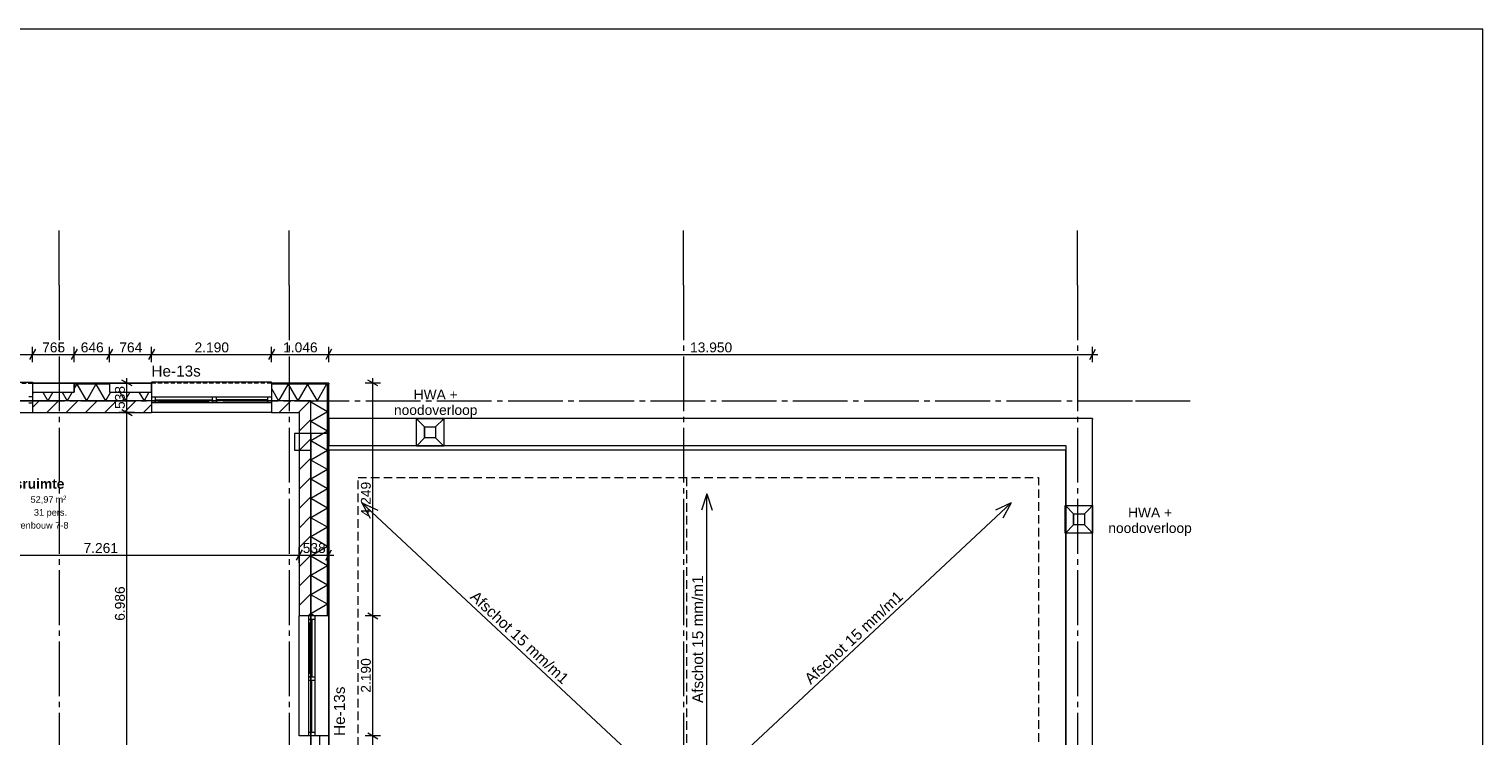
# Model space of a CAD drawing. Header units: millimetres. Extents: x 10 to 584, y 10 to 831.
# Tile 61 of 61: x 319 to 584, y 702 to 831. Entities that reach past the tile are written whole.
import ezdxf
from ezdxf.xclip import XClip

# ---------------------------------------------------------------- set-up
doc = ezdxf.new("R2010")
doc.units = ezdxf.units.MM
doc.header["$MEASUREMENT"] = 0
doc.header["$XCLIPFRAME"] = 0
for name, pattern in [('B0204', [13, 10, -1, 1, -1]), ('B0701', [2.3412, 1.56, -0.7812]), ('B0702', [1.1737, 0.7812, -0.3925]), ('Wipeout_Contour', [1000, 0, -1000])]:
    doc.linetypes.add(name, pattern=pattern)
for name, color, linetype in [('21 Buitenwanden', 7, 'Continuous'), ('21 Buitenwanden Afdek-arcering', 7, 'Continuous'), ('21 Buitenwanden Doorsnede-arcering', 7, 'Continuous'), ('21 Buitenwanden Laagscheidingslijnen', 7, 'Continuous'), ('21 Buitenwanden Raamlabels', 7, 'Continuous'), ('21 Buitenwanden Ramen', 7, 'Continuous'), ('23 Vloeren', 7, 'Continuous'), ('27 Daken', 7, 'Continuous'), ('28 Draagconstructies', 7, 'Continuous'), ('47 Dakafwerking', 7, 'Continuous'), ('A Stramien', 7, 'Continuous'), ('Maatvoering 1_ 50_100', 7, 'Continuous'), ('Z Ruimtefuncties', 7, 'Continuous')]:
    doc.layers.add(name, color=color, linetype=linetype)
doc.styles.add('GENERATED_STYLE_1', font='txt')
doc.styles.add('GENERATED_STYLE_3', font='txt')
pattern_1 = [(45, (78, 259.188), (-4.596194, 4.596194), []), (45, (77.081, 260.107), (-4.596194, 4.596194), [])]
pattern_2 = [(45, (78, 259.188), (-1.767767, 1.767767), [])]

# ---------------------------------------------------------------- blocks, each defined once
blk = doc.blocks.new('*X11')
at = {"layer": '21 Buitenwanden Doorsnede-arcering', "color": 7, "linetype": 'Continuous', "lineweight": 0}
for p, q in [((372.62, 765.81), (371.11, 763.19)), ((372.93, 766.12), (373.04, 765.92)), ((370.7, 763.89), (371.11, 763.19))]:
    blk.add_line(p, q, dxfattribs=at)
blk = doc.blocks.new('*X13')
at = {"layer": '21 Buitenwanden Doorsnede-arcering', "color": 7, "linetype": 'Continuous', "lineweight": 0}
for p, q in [((370, 765.11), (370.7, 763.89)), ((372.86, 766.23), (372.62, 765.81)), ((372.86, 766.23), (372.93, 766.12))]:
    blk.add_line(p, q, dxfattribs=at)
blk = doc.blocks.new('*X20')
at = {"layer": '21 Buitenwanden Doorsnede-arcering', "color": 7, "linetype": 'Continuous', "lineweight": 0}
for p, q in [((319.37, 764.77), (319.14, 764.37)), ((321.05, 764.77), (321.97, 763.19)), ((322.88, 764.77), (321.97, 763.19)), ((324.56, 764.77), (325.48, 763.19)), ((326.39, 764.77), (325.48, 763.19)), ((327.23, 766.23), (326.79, 765.46)), ((327.23, 766.23), (328.99, 763.19)), ((330.74, 766.23), (328.99, 763.19)), ((330.74, 766.23), (332.5, 763.19)), ((333.41, 764.77), (332.5, 763.19)), ((335.09, 764.77), (336.01, 763.19)), ((336.92, 764.77), (336.01, 763.19)), ((338.6, 764.77), (339.52, 763.19)), ((340.43, 764.77), (339.52, 763.19))]:
    blk.add_line(p, q, dxfattribs=at)
blk = doc.blocks.new('*X21')
at = {"layer": '21 Buitenwanden Doorsnede-arcering', "color": 7, "linetype": 'Continuous', "lineweight": 0}
for p, q in [((362.78, 765.45), (364.09, 763.19)), ((365.84, 766.23), (364.09, 763.19)), ((365.84, 766.23), (367.6, 763.19)), ((369.35, 766.23), (367.6, 763.19)), ((369.35, 766.23), (370, 765.11))]:
    blk.add_line(p, q, dxfattribs=at)
blk = doc.blocks.new('*X50')
at = {"layer": '21 Buitenwanden Doorsnede-arcering', "color": 7, "linetype": 'Continuous', "lineweight": 0}
for p, q in [((370.47, 763.19), (370, 762.91)), ((373.04, 761.16), (370, 762.91)), ((373.04, 761.16), (370, 759.4)), ((373.04, 757.65), (370, 759.4)), ((373.04, 757.65), (370, 755.89)), ((373.04, 754.14), (370, 755.89)), ((373.04, 754.14), (370, 752.38)), ((373.04, 750.63), (370, 752.38)), ((373.04, 750.63), (370, 748.87)), ((373.04, 747.12), (370, 748.87)), ((373.04, 747.12), (370, 745.36)), ((373.04, 743.61), (370, 745.36)), ((373.04, 743.61), (370, 741.85)), ((373.04, 740.1), (370, 741.85)), ((373.04, 740.1), (370, 738.34)), ((373.04, 736.59), (370, 738.34)), ((373.04, 736.59), (370, 734.83)), ((373.04, 733.08), (370, 734.83)), ((373.04, 733.08), (370, 731.32)), ((373.04, 729.57), (370, 731.32)), ((373.04, 729.57), (370, 727.81)), ((373.04, 726.06), (370, 727.81)), ((373.04, 726.06), (370, 724.3)), ((370.62, 723.94), (370, 724.3))]:
    blk.add_line(p, q, dxfattribs=at)
blk = doc.blocks.new('Drawing_2_2', base_point=(78, 259.19))
at = {"layer": '21 Buitenwanden Doorsnede-arcering', "linetype": 'Continuous', "lineweight": 0, "true_color": 0x000000}
h = blk.add_hatch(dxfattribs=at)
h.set_pattern_fill('145_Baksteen_0002', color=18, style=0, pattern_type=2)
h.set_pattern_definition(pattern_1)
h.paths.add_polyline_path([(326.79, 766.43), (326.79, 766.23), (333.24, 766.23), (333.24, 766.43)])
h = blk.add_hatch(dxfattribs=at)
h.set_pattern_fill('145_Baksteen_0002', color=18, style=0, pattern_type=2)
h.set_pattern_definition(pattern_1)
h.paths.add_polyline_path([(362.78, 766.43), (362.78, 766.23), (373.04, 766.23), (373.04, 766.43)])
h = blk.add_hatch(dxfattribs=at)
h.set_pattern_fill('145_Baksteen_0002', color=18, style=0, pattern_type=2)
h.set_pattern_definition(pattern_1)
h.paths.add_polyline_path([(373.04, 766.23), (373.24, 766.23), (373.24, 766.43)])
h = blk.add_hatch(dxfattribs=at)
h.set_pattern_fill('145_Baksteen_0002', color=18, style=0, pattern_type=2)
h.set_pattern_definition(pattern_1)
h.paths.add_polyline_path([(373.04, 766.23), (373.24, 766.43), (373.04, 766.43)])
h = blk.add_hatch(dxfattribs=at)
h.set_pattern_fill('145_Baksteen_0002', color=18, style=0, pattern_type=2)
h.set_pattern_definition(pattern_1)
h.paths.add_polyline_path([(373.04, 723.94), (373.24, 723.94), (373.24, 766.23), (373.04, 766.23)])
h = blk.add_hatch(dxfattribs=at)
h.set_pattern_fill('130_Kalkzandsteen_0002', color=18, style=0, pattern_type=2)
h.set_pattern_definition(pattern_2)
h.paths.add_polyline_path([(319.14, 763.19), (319.14, 762.79), (319.14, 761.05), (340.88, 761.05), (340.88, 762.79), (340.88, 763.19)])
h = blk.add_hatch(dxfattribs=at)
h.set_pattern_fill('130_Kalkzandsteen_0002', color=18, style=0, pattern_type=2)
h.set_pattern_definition(pattern_2)
h.paths.add_polyline_path([(362.78, 763.19), (362.78, 762.79), (362.78, 761.05), (367.86, 761.05), (367.86, 763.19)])
h = blk.add_hatch(dxfattribs=at)
h.set_pattern_fill('130_Kalkzandsteen_0002', color=18, style=0, pattern_type=2)
h.set_pattern_definition(pattern_2)
h.paths.add_polyline_path([(367.86, 761.05), (370, 761.05), (370, 763.19)])
h = blk.add_hatch(dxfattribs=at)
h.set_pattern_fill('130_Kalkzandsteen_0002', color=18, style=0, pattern_type=2)
h.set_pattern_definition(pattern_2)
h.paths.add_polyline_path([(367.86, 761.05), (370, 763.19), (367.86, 763.19)])
h = blk.add_hatch(dxfattribs=at)
h.set_pattern_fill('130_Kalkzandsteen_0002', color=18, style=0, pattern_type=2)
h.set_pattern_definition(pattern_2)
h.paths.add_polyline_path([(367.86, 761.05), (367.86, 723.94), (370, 723.94), (370, 761.05)])
at = {"layer": '21 Buitenwanden', "color": 1, "linetype": 'Continuous', "lineweight": 0}
for p, q in [((319.14, 764.77), (326.79, 764.77)), ((319.14, 764.77), (319.14, 763.93)), ((326.79, 766.43), (326.79, 764.77)), ((333.24, 766.43), (333.24, 764.77)), ((333.24, 764.77), (340.88, 764.77)), ((340.88, 764.77), (340.88, 763.93)), ((362.78, 766.23), (362.78, 763.93)), ((319.14, 763.93), (319.14, 763.19)), ((340.88, 763.93), (340.88, 763.19)), ((362.78, 763.93), (362.78, 763.19)), ((370.74, 723.94), (370, 723.94)), ((373.04, 723.94), (370.74, 723.94)), ((370.74, 702.04), (370, 702.04)), ((371.58, 702.04), (370.74, 702.04))]:
    blk.add_line(p, q, dxfattribs=at)
at = {"layer": '21 Buitenwanden', "color": 2, "linetype": 'Continuous', "lineweight": 0}
for p, q in [((362.78, 766.43), (362.78, 766.23)), ((373.24, 723.94), (373.04, 723.94))]:
    blk.add_line(p, q, dxfattribs=at)
at = {"layer": '21 Buitenwanden', "color": 3, "linetype": 'Continuous', "lineweight": 0}
for p, q in [((319.14, 763.19), (319.14, 762.79)), ((319.14, 762.79), (319.14, 761.05)), ((340.88, 763.19), (340.88, 762.79)), ((340.88, 762.79), (340.88, 761.05)), ((362.78, 763.19), (362.78, 762.79)), ((362.78, 762.79), (362.78, 761.05)), ((369.6, 723.94), (367.86, 723.94)), ((370, 723.94), (369.6, 723.94)), ((369.6, 702.04), (367.86, 702.04)), ((370, 702.04), (369.6, 702.04))]:
    blk.add_line(p, q, dxfattribs=at)
at = {"layer": '21 Buitenwanden', "color": 2, "linetype": 'Continuous', "lineweight": 0, "flags": 128}
for points in [[(333.24, 766.43), (326.79, 766.43)], [(373.24, 766.43), (362.78, 766.43)], [(373.24, 766.43), (373.24, 766.23)], [(373.24, 723.94), (373.24, 766.23)]]:
    blk.add_lwpolyline(points, dxfattribs=at)
at = {"layer": '21 Buitenwanden', "color": 3, "linetype": 'Continuous', "lineweight": 0, "flags": 128}
for points in [[(319.14, 761.05), (340.88, 761.05)], [(362.78, 761.05), (367.86, 761.05)], [(367.86, 761.05), (367.86, 723.94)]]:
    blk.add_lwpolyline(points, dxfattribs=at)
at = {"layer": '21 Buitenwanden Laagscheidingslijnen', "color": 1, "linetype": 'Continuous', "lineweight": 0}
for p, q in [((333.24, 766.23), (326.79, 766.23)), ((370, 766.23), (362.78, 766.23)), ((373.04, 766.23), (370, 766.23)), ((373.04, 763.19), (373.04, 766.23)), ((373.04, 763.19), (373.04, 766.23)), ((373.04, 723.94), (373.04, 763.19))]:
    blk.add_line(p, q, dxfattribs=at)
at = {"layer": '21 Buitenwanden Laagscheidingslijnen', "color": 3, "linetype": 'Continuous', "lineweight": 0}
for p, q in [((340.88, 763.19), (319.14, 763.19)), ((367.86, 763.19), (362.78, 763.19)), ((370, 763.19), (367.86, 763.19)), ((370, 761.05), (370, 763.19)), ((370, 761.05), (370, 763.19)), ((370, 723.94), (370, 761.05))]:
    blk.add_line(p, q, dxfattribs=at)
at = {"layer": '21 Buitenwanden Ramen', "color": 1, "linetype": 'Continuous', "lineweight": 0}
for p, q in [((297.24, 766.58), (319.14, 766.58)), ((319.14, 766.58), (319.14, 766.43)), ((319.14, 766.43), (326.79, 766.43)), ((319.14, 766.23), (319.14, 763.93)), ((333.24, 766.43), (340.88, 766.43)), ((362.78, 766.58), (340.88, 766.58)), ((340.88, 766.58), (340.88, 766.43)), ((340.88, 766.23), (340.88, 763.93)), ((362.78, 766.43), (362.78, 766.58)), ((362.78, 766.23), (362.78, 763.93)), ((319.14, 763.93), (318.47, 763.93)), ((318.47, 762.79), (319.14, 762.79)), ((319.14, 763.93), (319.14, 763.19)), ((319.14, 763.93), (319.14, 763.19)), ((340.88, 763.93), (341.55, 763.93)), ((340.88, 763.93), (340.88, 763.19)), ((340.88, 763.93), (340.88, 763.19)), ((341.55, 762.79), (340.88, 762.79)), ((341.55, 763.93), (341.55, 763.33)), ((341.55, 763.93), (352, 763.93)), ((341.55, 763.33), (341.55, 762.79)), ((341.55, 763.33), (342.22, 763.33)), ((341.55, 762.79), (341.55, 763.33)), ((342.22, 762.79), (341.55, 762.79)), ((342.22, 763.33), (342.22, 762.79)), ((342.22, 763.33), (351.33, 763.33)), ((351.33, 763.06), (342.22, 763.06)), ((351.33, 762.79), (342.22, 762.79)), ((351.33, 762.79), (342.22, 762.79)), ((351.33, 762.79), (351.33, 763.33)), ((351.33, 763.33), (352, 763.33)), ((352, 762.79), (351.33, 762.79)), ((352, 763.33), (352, 763.93)), ((352, 763.93), (352.33, 763.93)), ((352, 762.79), (352, 763.33)), ((352, 763.33), (352, 762.79)), ((352.33, 762.79), (352, 762.79)), ((352.33, 763.93), (352.67, 763.93)), ((352.67, 762.79), (352.33, 762.79)), ((352.67, 763.93), (352.67, 762.79)), ((352.67, 763.93), (362.11, 763.93)), ((362.11, 763.36), (352.67, 763.36)), ((362.11, 762.79), (352.67, 762.79)), ((362.11, 762.79), (362.11, 763.93)), ((362.11, 763.93), (362.78, 763.93)), ((362.78, 762.79), (362.11, 762.79)), ((362.78, 763.93), (362.78, 763.19)), ((362.78, 763.93), (362.78, 763.19)), ((369.6, 723.27), (369.6, 723.94)), ((370.14, 723.27), (369.6, 723.27)), ((369.6, 722.6), (369.6, 723.27)), ((369.6, 723.27), (370.14, 723.27)), ((369.6, 713.5), (369.6, 722.6)), ((370.14, 722.6), (369.6, 722.6)), ((369.6, 713.5), (369.6, 722.6)), ((369.87, 713.5), (369.87, 722.6)), ((370.74, 723.94), (370, 723.94)), ((370.74, 723.94), (370, 723.94)), ((370.74, 723.27), (370.14, 723.27)), ((370.14, 723.27), (370.14, 722.6)), ((370.14, 722.6), (370.14, 713.5)), ((370.74, 723.94), (370.74, 723.27)), ((373.04, 723.94), (370.74, 723.94)), ((370.74, 723.27), (370.74, 712.83)), ((369.6, 712.83), (369.6, 713.5)), ((369.6, 713.5), (370.14, 713.5)), ((369.6, 712.49), (369.6, 712.83)), ((369.6, 712.83), (370.14, 712.83)), ((370.14, 712.83), (369.6, 712.83)), ((369.6, 712.16), (369.6, 712.49)), ((370.74, 712.16), (369.6, 712.16)), ((369.6, 702.71), (369.6, 712.16)), ((370.14, 713.5), (370.14, 712.83)), ((370.14, 712.83), (370.74, 712.83)), ((370.17, 702.71), (370.17, 712.16)), ((370.74, 712.83), (370.74, 712.49)), ((370.74, 712.49), (370.74, 712.16)), ((370.74, 712.16), (370.74, 702.71)), ((369.6, 702.04), (369.6, 702.71)), ((369.6, 702.71), (370.74, 702.71)), ((370.74, 702.04), (370, 702.04)), ((370.74, 702.04), (370, 702.04)), ((370.74, 702.71), (370.74, 702.04)), ((373.04, 702.04), (370.74, 702.04)), ((373.24, 702.04), (373.24, 694.41))]:
    blk.add_line(p, q, dxfattribs=at)
at = {"layer": '21 Buitenwanden Ramen', "color": 9, "linetype": 'B0702', "lineweight": 0}
for p, q in [((297.24, 766.43), (319.14, 766.43)), ((362.78, 766.43), (340.88, 766.43))]:
    blk.add_line(p, q, dxfattribs=at)
at = {"layer": '21 Buitenwanden Ramen', "color": 2, "linetype": 'Continuous', "lineweight": 0}
for p, q in [((319.14, 766.43), (319.14, 766.23)), ((340.88, 766.43), (340.88, 766.23)), ((362.78, 766.43), (362.78, 766.23)), ((373.24, 723.94), (373.04, 723.94)), ((373.24, 702.04), (373.04, 702.04))]:
    blk.add_line(p, q, dxfattribs=at)
at = {"layer": '21 Buitenwanden Ramen', "color": 3, "linetype": 'Continuous', "lineweight": 0}
for p, q in [((319.14, 763.19), (319.14, 762.79)), ((319.14, 763.19), (319.14, 762.79)), ((319.14, 762.79), (319.14, 761.05)), ((340.88, 763.19), (340.88, 762.79)), ((340.88, 763.19), (340.88, 762.79)), ((340.88, 762.79), (340.88, 761.05)), ((362.78, 763.19), (362.78, 762.79)), ((362.78, 763.19), (362.78, 762.79)), ((362.78, 762.79), (362.78, 761.05)), ((369.6, 723.94), (367.86, 723.94)), ((370, 723.94), (369.6, 723.94)), ((370, 723.94), (369.6, 723.94)), ((369.6, 702.04), (367.86, 702.04)), ((370, 702.04), (369.6, 702.04)), ((370, 702.04), (369.6, 702.04))]:
    blk.add_line(p, q, dxfattribs=at)
at = {"layer": '21 Buitenwanden Ramen', "color": 9, "linetype": 'Continuous', "lineweight": 0}
for p, q in [((297.24, 761.05), (319.14, 761.05)), ((362.78, 761.05), (340.88, 761.05)), ((367.86, 702.04), (367.86, 723.94)), ((373.24, 702.04), (373.24, 723.94))]:
    blk.add_line(p, q, dxfattribs=at)
at = {"layer": '21 Buitenwanden Ramen', "color": 1, "linetype": 'Continuous', "lineweight": 0, "flags": 128}
for points in [[(319.14, 766.43), (319.14, 764.77), (326.79, 764.77), (326.79, 766.43)], [(333.24, 766.43), (333.24, 764.77), (340.88, 764.77), (340.88, 766.43)], [(373.24, 702.04), (371.58, 702.04), (371.58, 694.41), (373.24, 694.41)]]:
    blk.add_lwpolyline(points, close=True, dxfattribs=at)
at = {"layer": '23 Vloeren', "color": 1, "linetype": 'Continuous', "lineweight": 0, "flags": 128}
blk.add_lwpolyline([(78, 439.19), (78, 259.19), (372, 259.19), (372, 439.19), (365.5, 439.19), (365.5, 505.19), (366, 505.19), (366, 654.44), (370, 654.44), (370, 763.19), (78, 763.19), (78, 475.19), (96, 475.19), (96, 439.19)], close=True, dxfattribs=at)
at = {"layer": '27 Daken', "color": 1, "linetype": 'Continuous', "lineweight": 0, "flags": 128}
for points in [[(366, 570.05), (510, 570.05), (510, 757.19), (370, 757.19), (370, 654.44), (366, 654.44)], [(368, 654.44), (368, 570.05), (507.86, 570.05), (507.86, 754.19), (373.24, 754.19), (373.24, 654.44)]]:
    blk.add_lwpolyline(points, close=True, dxfattribs=at)
at = {"layer": '27 Daken', "color": 253, "linetype": 'B0701', "lineweight": 0, "true_color": 0x99a3a6, "flags": 128}
blk.add_lwpolyline([(378.6, 749.19), (502.86, 749.19), (502.86, 575.05), (378.6, 575.05)], close=True, dxfattribs=at)
blk.add_lwpolyline([(438.6, 749.19), (438.6, 575.05)], dxfattribs=at)
at = {"layer": '28 Draagconstructies', "color": 3, "linetype": 'Continuous', "lineweight": 0, "flags": 128}
blk.add_lwpolyline([(367, 754.19), (370, 754.19), (370, 757.19), (367, 757.19)], close=True, dxfattribs=at)
at = {"layer": '47 Dakafwerking', "color": 1, "linetype": 'Continuous', "lineweight": 0}
for p, q in [((442.29, 746.22), (441.29, 743.22)), ((442.29, 692.72), (442.29, 746.22)), ((442.29, 746.22), (443.29, 743.22)), ((434.91, 692.72), (379.32, 744.54)), ((379.32, 744.54), (382.2, 743.23)), ((379.32, 744.54), (380.84, 741.76)), ((442.29, 692.72), (497.88, 744.54)), ((497.88, 744.54), (495, 743.23)), ((497.88, 744.54), (496.36, 741.76))]:
    blk.add_line(p, q, dxfattribs=at)
at = {"layer": 'A Stramien', "color": 9, "linetype": 'B0204', "lineweight": 0}
for p, q in [((324, 784.27), (324, 794.27)), ((366, 784.27), (366, 794.27)), ((438, 784.27), (438, 794.27)), ((510, 784.27), (510, 794.27)), ((324, 784.27), (324, 233.2)), ((366, 784.27), (366, 233.2)), ((68, 763.19), (520.56, 763.19)), ((520.56, 763.19), (530.56, 763.19))]:
    blk.add_line(p, q, dxfattribs=at)
at = {"layer": 'Maatvoering 1_ 50_100', "color": 1, "linetype": 'Continuous', "lineweight": 0}
for p, q in [((319.68, 772.58), (318.6, 770.7)), ((319.14, 770.23), (319.14, 773.05)), ((327.33, 772.58), (326.25, 770.7)), ((326.79, 770.23), (326.79, 773.05)), ((333.78, 772.58), (332.7, 770.7)), ((333.24, 770.23), (333.24, 773.05)), ((341.42, 772.58), (340.34, 770.7)), ((340.88, 770.23), (340.88, 773.05)), ((363.32, 772.58), (362.24, 770.7)), ((362.78, 770.23), (362.78, 773.05)), ((373.78, 772.58), (372.7, 770.7)), ((373.24, 770.23), (373.24, 773.05)), ((512.2, 770.7), (513.28, 772.58)), ((512.74, 770.23), (512.74, 773.05)), ((297.24, 771.64), (319.14, 771.64)), ((319.14, 771.64), (326.79, 771.64)), ((326.79, 771.64), (333.24, 771.64)), ((333.24, 771.64), (340.88, 771.64)), ((340.88, 771.64), (362.78, 771.64)), ((362.78, 771.64), (373.24, 771.64)), ((373.24, 771.64), (512.74, 771.64)), ((512.74, 771.64), (513.66, 771.64)), ((336.4, 766.43), (336.4, 767.34)), ((381.31, 766.43), (381.31, 767.34)), ((337.81, 766.43), (335, 766.43)), ((337.34, 765.89), (335.46, 766.97)), ((336.4, 761.05), (336.4, 766.43)), ((382.71, 766.43), (379.9, 766.43)), ((382.24, 765.89), (380.37, 766.97)), ((337.81, 761.05), (335, 761.05)), ((335.46, 761.59), (337.34, 760.51)), ((336.4, 691.19), (336.4, 761.05)), ((368.4, 735.98), (367.32, 734.1)), ((367.86, 733.63), (367.86, 736.45)), ((372.7, 734.1), (373.78, 735.98)), ((373.24, 733.63), (373.24, 736.45)), ((295.25, 735.04), (367.86, 735.04)), ((367.86, 735.04), (373.24, 735.04)), ((373.24, 735.04), (374.16, 735.04)), ((382.71, 723.94), (379.9, 723.94)), ((380.37, 724.48), (382.24, 723.4)), ((381.31, 702.04), (381.31, 723.94)), ((382.71, 702.04), (379.9, 702.04)), ((380.37, 702.58), (382.24, 701.5)), ((381.31, 694.41), (381.31, 702.04))]:
    blk.add_line(p, q, dxfattribs=at)
at = {"layer": '21 Buitenwanden', "color": 4, "linetype": 'Continuous', "lineweight": 0}
for name in ['*X20', '*X21', '*X13', '*X11', '*X50']:
    blk.add_blockref(name, (0, 0), dxfattribs=at)
at = {"layer": '21 Buitenwanden Raamlabels', "color": 2, "linetype": 'Continuous', "lineweight": 0, "insert": (340.88, 767.58), "char_height": 2, "attachment_point": 7, "style": 'GENERATED_STYLE_1'}
blk.add_mtext('\\A1;{\\pql;\\fArial|b0|i0|c0|p38;He-13s}', dxfattribs=at)
at = {"layer": '21 Buitenwanden Raamlabels', "color": 2, "linetype": 'Continuous', "lineweight": 0, "insert": (374.2, 702.04), "char_height": 2, "attachment_point": 1, "rotation": 90, "style": 'GENERATED_STYLE_1'}
blk.add_mtext('\\A1;{\\pql;\\fArial|b0|i0|c0|p38;He-13s}', dxfattribs=at)
at = {"layer": '47 Dakafwerking', "color": 2, "linetype": 'Continuous', "lineweight": 0, "insert": (523.22, 738.53), "char_height": 1.8, "width": 20.9502, "attachment_point": 8, "line_spacing_factor": 0.940166, "style": 'GENERATED_STYLE_1'}
blk.add_mtext('\\A1;{\\pqc;\\fArial|b0|i0|c0|p38;HWA\\fArial|b0|i0|c0|p38; + noodoverloop}', dxfattribs=at)
at = {"layer": '47 Dakafwerking', "color": 2, "linetype": 'Continuous', "lineweight": 0, "char_height": 2, "style": 'GENERATED_STYLE_1'}
for s, insert, attachment_point, rotation in [('\\A1;{\\pql;\\fArial|b0|i0|c0|p38;Afschot 15 mm/m1}', (441.64, 708.04), 7, 90), ('\\A1;{\\pqr;\\fArial|b0|i0|c0|p38;Afschot 15 mm/m1}', (415.92, 711.32), 9, 317.0079), ('\\A1;{\\pql;\\fArial|b0|i0|c0|p38;Afschot 15 mm/m1}', (461.28, 711.32), 7, 42.9921)]:
    blk.add_mtext(s, dxfattribs=dict(at, insert=insert, attachment_point=attachment_point, rotation=rotation))
at = {"layer": 'Maatvoering 1_ 50_100', "color": 2, "linetype": 'Continuous', "lineweight": 0, "char_height": 1.8, "attachment_point": 7, "style": 'GENERATED_STYLE_1'}
for s, insert, width in [('\\A1;{\\pql;\\fArial|b0|i0|c0|p38;765}', (320.92, 772), 4.0978), ('\\A1;{\\pql;\\fArial|b0|i0|c0|p38;646}', (327.97, 772), 4.0978), ('\\A1;{\\pql;\\fArial|b0|i0|c0|p38;764}', (335.01, 772), 4.0978), ('\\A1;{\\pql;\\fArial|b0|i0|c0|p38;2.190}', (348.75, 772), 6.155), ('\\A1;{\\pql;\\fArial|b0|i0|c0|p38;1.046}', (364.93, 772), 6.155), ('\\A1;{\\pql;\\fArial|b0|i0|c0|p38;13.950}', (439.23, 772), 7.5209), ('\\A1;{\\pql;\\fArial|b0|i0|c0|p38;7.261}', (328.48, 735.4), 6.155), ('\\A1;{\\pql;\\fArial|b0|i0|c0|p38;538}', (368.5, 735.4), 4.0978)]:
    blk.add_mtext(s, dxfattribs=dict(at, insert=insert, width=width))
at = {"layer": 'Maatvoering 1_ 50_100', "color": 2, "linetype": 'Continuous', "lineweight": 0, "char_height": 1.8, "attachment_point": 7, "rotation": 90, "style": 'GENERATED_STYLE_1'}
for s, insert, width in [('\\A1;{\\pql;\\fArial|b0|i0|c0|p38;538}', (336.04, 761.69), 4.0978), ('\\A1;{\\pql;\\fArial|b0|i0|c0|p38;4.249}', (380.95, 742.11), 6.155), ('\\A1;{\\pql;\\fArial|b0|i0|c0|p38;6.986}', (336.04, 723.04), 6.155), ('\\A1;{\\pql;\\fArial|b0|i0|c0|p38;2.190}', (380.95, 709.92), 6.155)]:
    blk.add_mtext(s, dxfattribs=dict(at, insert=insert, width=width))
at = {"layer": 'Z Ruimtefuncties', "color": 2, "linetype": 'Continuous', "lineweight": 0, "attachment_point": 1}
for s, insert, char_height, style in [('\\A1;{\\pql;\\pt0;\\fArial|b1|i0|c0|p38;Groepsruimte}', (308.5, 748.94), 1.8, 'GENERATED_STYLE_3'), ('\\A1;{\\pql;\\fArial|b0|i0|c0|p38;52,97}', (318.8, 745.78), 1.2, 'GENERATED_STYLE_1'), ('\\A1;{\\pql;\\pt0;\\fArial|b0|i0|c0|p38;31 pers.}', (319.41, 743.42), 1.2, 'GENERATED_STYLE_1'), ('\\A1;{\\pql;\\fArial|b0|i0|c0|p38; m}', (322.9, 745.78), 1.2, 'GENERATED_STYLE_1'), ('\\A1;{\\pql;\\fArial|b0|i0|c0|p38;2}', (324.74, 745.87), 0.8, 'GENERATED_STYLE_1'), ('\\A1;{\\pql;\\pt0;\\fArial|b0|i0|c0|p38;Cluster bovenbouw 7-8}', (308.5, 741.07), 1.2, 'GENERATED_STYLE_1')]:
    blk.add_mtext(s, dxfattribs=dict(at, insert=insert, char_height=char_height, style=style))
at = {"color": 254, "linetype": 'Wipeout_Contour', "lineweight": 0, "ltscale": 2749.095268}
blk.add_wipeout([(512.56, 759.75), (512.74, 759.75), (512.74, 759.93)], dxfattribs=at).dxf.layer = '21 Buitenwanden Afdek-arcering'
at = {"color": 254, "linetype": 'Wipeout_Contour', "lineweight": 0, "ltscale": 2747.502972}
blk.add_wipeout([(512, 759.19), (512.56, 759.19), (512.56, 759.75)], dxfattribs=at).dxf.layer = '21 Buitenwanden Afdek-arcering'
at = {"color": 254, "linetype": 'Wipeout_Contour', "lineweight": 0, "ltscale": 2741.978064}
blk.add_wipeout([(510, 757.19), (512, 757.19), (512, 759.19)], dxfattribs=at).dxf.layer = '21 Buitenwanden Afdek-arcering'
at = {"color": 254, "linetype": 'Wipeout_Contour', "lineweight": 0, "ltscale": 2750.532073}
blk.add_wipeout([(512.56, 759.75), (512.74, 759.93), (512.56, 759.93)], dxfattribs=at).dxf.layer = '21 Buitenwanden Afdek-arcering'
at = {"color": 254, "linetype": 'Wipeout_Contour', "lineweight": 0, "ltscale": 2733.338642}
blk.add_wipeout([(507.86, 755.05), (510, 755.05), (510, 757.19)], dxfattribs=at).dxf.layer = '21 Buitenwanden Afdek-arcering'
at = {"color": 254, "linetype": 'Wipeout_Contour', "lineweight": 0, "ltscale": 3526.157561}
blk.add_wipeout([(512.56, 759.93), (373.24, 759.93), (373.24, 759.75), (512.56, 759.75)], dxfattribs=at).dxf.layer = '21 Buitenwanden Afdek-arcering'
at = {"color": 254, "linetype": 'Wipeout_Contour', "lineweight": 0, "ltscale": 2749.04231}
blk.add_wipeout([(512, 759.19), (512.56, 759.75), (512, 759.75)], dxfattribs=at).dxf.layer = '21 Buitenwanden Afdek-arcering'
at = {"color": 254, "linetype": 'Wipeout_Contour', "lineweight": 0, "ltscale": 3524.253763}
blk.add_wipeout([(512, 759.75), (373.24, 759.75), (373.24, 759.19), (512, 759.19)], dxfattribs=at).dxf.layer = '21 Buitenwanden Afdek-arcering'
at = {"color": 254, "linetype": 'Wipeout_Contour', "lineweight": 0, "ltscale": 2743.906903}
blk.add_wipeout([(510, 757.19), (512, 759.19), (510, 759.19)], dxfattribs=at).dxf.layer = '21 Buitenwanden Afdek-arcering'
at = {"layer": '21 Buitenwanden', "color": 2, "linetype": 'Continuous', "lineweight": 0, "flags": 128}
blk.add_lwpolyline([(512.74, 759.93), (512.74, 759.75)], dxfattribs=at)
at = {"color": 254, "linetype": 'Wipeout_Contour', "lineweight": 0, "ltscale": 3517.59962}
blk.add_wipeout([(510, 759.19), (373.24, 759.19), (373.24, 757.19), (510, 757.19)], dxfattribs=at).dxf.layer = '21 Buitenwanden Afdek-arcering'
at = {"layer": '21 Buitenwanden', "color": 2, "linetype": 'Continuous', "lineweight": 0, "flags": 128}
for points in [[(512.74, 759.93), (373.24, 759.93)], [(373.24, 759.93), (373.24, 759.75)], [(373.24, 759.75), (373.24, 759.19)]]:
    blk.add_lwpolyline(points, dxfattribs=at)
at = {"layer": '47 Dakafwerking', "color": 2, "linetype": 'Continuous', "lineweight": 0, "insert": (392.78, 760.06), "char_height": 1.8, "width": 20.9502, "attachment_point": 8, "line_spacing_factor": 0.940166, "style": 'GENERATED_STYLE_1'}
blk.add_mtext('\\A1;{\\pqc;\\fArial|b0|i0|c0|p38;HWA\\fArial|b0|i0|c0|p38; + noodoverloop}', dxfattribs=at)
at = {"color": 254, "linetype": 'Wipeout_Contour', "lineweight": 0, "ltscale": 2735.306988}
blk.add_wipeout([(507.86, 755.05), (510, 757.19), (507.86, 757.19)], dxfattribs=at).dxf.layer = '21 Buitenwanden Afdek-arcering'
at = {"color": 254, "linetype": 'Wipeout_Contour', "lineweight": 0, "ltscale": 3336.411923}
blk.add_wipeout([(512.56, 759.75), (512.56, 549.82), (512.74, 549.82), (512.74, 759.75)], dxfattribs=at).dxf.layer = '21 Buitenwanden Afdek-arcering'
at = {"color": 254, "linetype": 'Wipeout_Contour', "lineweight": 0, "ltscale": 3508.063594}
blk.add_wipeout([(507.86, 757.19), (373.24, 757.19), (373.24, 755.05), (507.86, 755.05)], dxfattribs=at).dxf.layer = '21 Buitenwanden Afdek-arcering'
at = {"layer": '21 Buitenwanden', "color": 2, "linetype": 'Continuous', "lineweight": 0, "flags": 128}
for points in [[(373.24, 759.19), (373.24, 757.19)], [(373.24, 757.19), (373.24, 755.05)], [(373.24, 755.05), (507.86, 755.05)]]:
    blk.add_lwpolyline(points, dxfattribs=at)
at = {"layer": '47 Dakafwerking', "color": 1, "linetype": 'Continuous', "lineweight": 0, "flags": 128}
for points in [[(389.25, 759.93), (394.25, 759.93), (394.25, 754.93), (389.25, 754.93)], [(390.75, 758.43), (392.75, 758.43), (392.75, 756.43), (390.75, 756.43)]]:
    blk.add_lwpolyline(points, close=True, dxfattribs=at)
for points in [[(389.25, 759.93), (390.75, 758.43), (390.75, 756.43), (389.25, 754.93)], [(394.25, 759.93), (392.75, 758.43), (392.75, 756.43), (394.25, 754.93)]]:
    blk.add_lwpolyline(points, dxfattribs=at)
at = {"layer": 'A Stramien', "color": 9, "linetype": 'B0204', "lineweight": 0}
blk.add_line((438, 784.27), (438, 233.2), dxfattribs=at)
at = {"layer": 'Maatvoering 1_ 50_100', "color": 1, "linetype": 'Continuous', "lineweight": 0}
blk.add_line((381.31, 723.94), (381.31, 766.43), dxfattribs=at)
at = {"color": 254, "linetype": 'Wipeout_Contour', "lineweight": 0, "ltscale": 3334.565203}
blk.add_wipeout([(512, 759.19), (512, 549.82), (512.56, 549.82), (512.56, 759.19)], dxfattribs=at).dxf.layer = '21 Buitenwanden Afdek-arcering'
at = {"color": 254, "linetype": 'Wipeout_Contour', "lineweight": 0, "ltscale": 3328.075059}
blk.add_wipeout([(510, 757.19), (510, 549.82), (512, 549.82), (512, 757.19)], dxfattribs=at).dxf.layer = '21 Buitenwanden Afdek-arcering'
at = {"layer": '21 Buitenwanden', "color": 2, "linetype": 'Continuous', "lineweight": 0, "flags": 128}
blk.add_lwpolyline([(512.74, 549.82), (512.74, 759.75)], dxfattribs=at)
at = {"color": 254, "linetype": 'Wipeout_Contour', "lineweight": 0, "ltscale": 3319.397562}
blk.add_wipeout([(507.86, 755.05), (507.86, 549.82), (510, 549.82), (510, 755.05)], dxfattribs=at).dxf.layer = '21 Buitenwanden Afdek-arcering'
at = {"layer": '21 Buitenwanden', "color": 2, "linetype": 'Continuous', "lineweight": 0, "flags": 128}
blk.add_lwpolyline([(507.86, 755.05), (507.86, 549.82)], dxfattribs=at)
at = {"layer": '47 Dakafwerking', "color": 1, "linetype": 'Continuous', "lineweight": 0, "flags": 128}
for points in [[(507.74, 744.06), (512.74, 744.06), (512.74, 739.06), (507.74, 739.06)], [(509.24, 742.56), (511.24, 742.56), (511.24, 740.56), (509.24, 740.56)]]:
    blk.add_lwpolyline(points, close=True, dxfattribs=at)
for points in [[(507.74, 744.06), (509.24, 742.56), (509.24, 740.56), (507.74, 739.06)], [(512.74, 744.06), (511.24, 742.56), (511.24, 740.56), (512.74, 739.06)]]:
    blk.add_lwpolyline(points, dxfattribs=at)
at = {"layer": 'A Stramien', "color": 9, "linetype": 'B0204', "lineweight": 0}
blk.add_line((510, 784.27), (510, 233.2), dxfattribs=at)

msp = doc.modelspace()

# ---------------------------------------------------------------- linework, layer by layer
at = {"color": 1, "linetype": 'Continuous', "lineweight": 0, "flags": 128}
msp.add_lwpolyline([(10, 10), (584, 10), (584, 831), (10, 831)], close=True, dxfattribs=at)

# ---------------------------------------------------------------- next in the draw order: block references
at = {"color": 4, "linetype": 'Continuous', "lineweight": 0}
ref = msp.add_blockref('Drawing_2_2', (78, 259.19), dxfattribs=at)
XClip(ref).set_block_clipping_path([(30, 141.736842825), (586.5626696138, 807.8168177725)])

doc.saveas('drawing.dxf')
